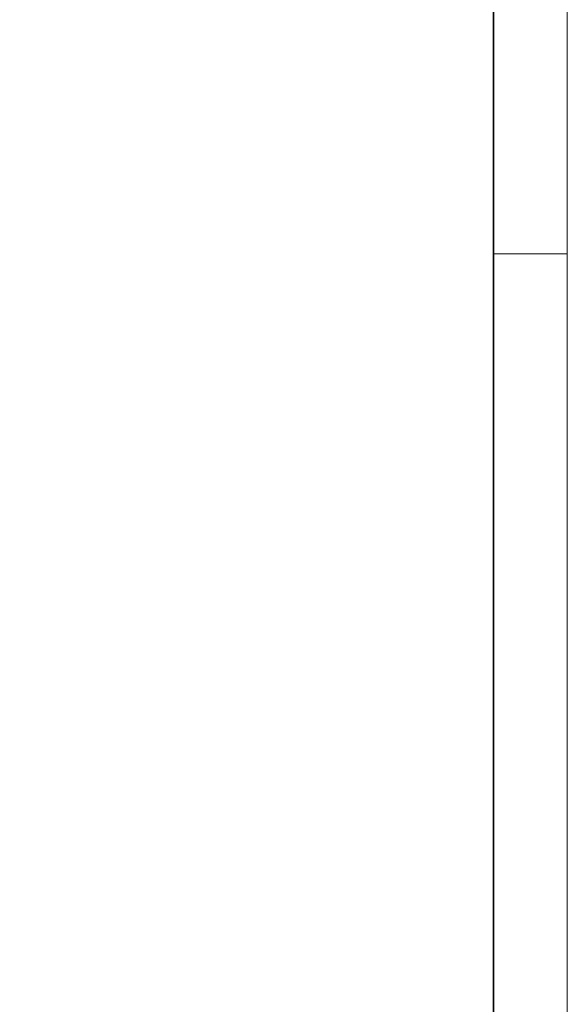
# Model space of a CAD drawing. Extents: x -720 to 300, y 62 to 1107.
# Tile 91 of 117: x 263 to 300, y 606 to 672. Entities that reach past the tile are written whole.
import ezdxf
from ezdxf.lldxf.tags import DXFTag

# ---------------------------------------------------------------- set-up
doc = ezdxf.new("R2010")
doc.units = 0
doc.layers.add('iwb_Plankopf Rahmen', color=7, linetype='Continuous', lineweight=35)
tags = doc.linetypes.add('grob', pattern=[14, 3, -8, 3]).pattern_tags.tags
tags[8:9] = [DXFTag(74, 4), DXFTag(75, 0), DXFTag(340, '0'), DXFTag(46, 0.0), DXFTag(50, 0.0), DXFTag(44, 0.0), DXFTag(45, 0.0)]
tags[6:7] = [DXFTag(74, 4), DXFTag(75, 0), DXFTag(340, '0'), DXFTag(46, 0.0), DXFTag(50, 0.0), DXFTag(44, 0.0), DXFTag(45, 0.0)]
tags[4:5] = [DXFTag(74, 4), DXFTag(75, 0), DXFTag(340, '0'), DXFTag(46, 0.0), DXFTag(50, 0.0), DXFTag(44, 0.0), DXFTag(45, 0.0)]

msp = doc.modelspace()

# ---------------------------------------------------------------- linework, layer by layer
at = {"layer": 'iwb_Plankopf Rahmen', "color": 8, "linetype": 'grob', "lineweight": 5, "ltscale": 0.13, "true_color": 0x808080}
msp.add_line((300.353, 656.433), (295.353, 656.433), dxfattribs=at)
at = {"layer": 'iwb_Plankopf Rahmen', "color": 8, "lineweight": 13, "ltscale": 0.13, "true_color": 0x808080}
msp.add_lwpolyline([(300.353, 62.433), (-719.647, 62.433), (-719.647, 1107.433), (300.353, 1107.433), (300.353, 62.433)], close=True, dxfattribs=at)
at = {"layer": 'iwb_Plankopf Rahmen', "ltscale": 0.35}
msp.add_lwpolyline([(-699.653, 67.433), (-699.653, 1102.433), (295.353, 1102.433), (295.353, 67.433), (-599.647, 67.433), (-699.653, 67.433)], close=True, dxfattribs=at)

doc.saveas('drawing.dxf')
